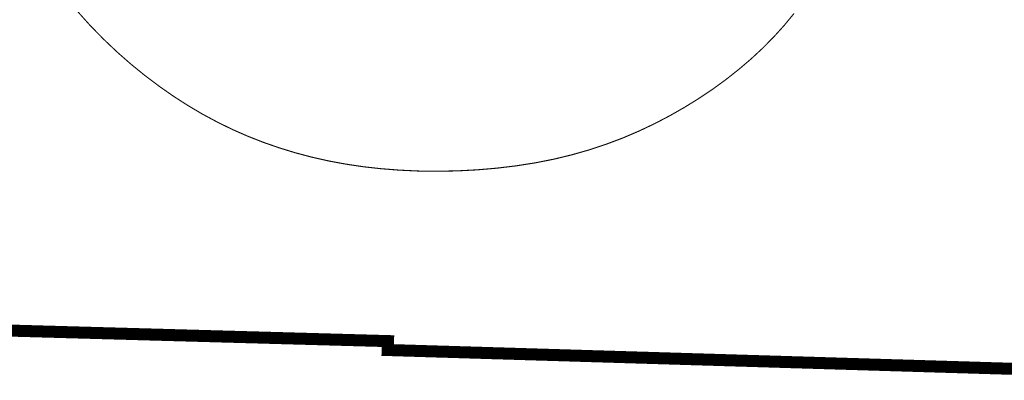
# Model space of a CAD drawing. Header units: feet. Extents: x 7.6 to 16.1, y -7.1 to 3.9.
# Tile 1 of 9: x 10.955 to 12.867, y -3.065 to -2.364. Entities that reach past the tile are written whole.
import ezdxf

# ---------------------------------------------------------------- set-up
doc = ezdxf.new("R2010")
doc.units = ezdxf.units.FT
doc.header["$MEASUREMENT"] = 0
doc.layers.add('BELMONT-BORDER', color=7, linetype='CONTINUOUS')
doc.layers.add('FACE', color=7, linetype='CONTINUOUS')

msp = doc.modelspace()

# ---------------------------------------------------------------- linework, layer by layer
at = {"layer": 'BELMONT-BORDER', "const_width": 0.0234}
msp.add_lwpolyline([(9.9093, -2.9396), (10.7919, -2.9528), (10.7915, -2.9645), (11.6701, -2.989), (11.6695, -3.0063), (13.2355, -3.0535)], dxfattribs=at)
at = {"layer": 'FACE', "const_width": 0.0021}
msp.add_lwpolyline([(11.0651, -2.3455), (11.0907, -2.3742), (11.1169, -2.4011), (11.1436, -2.4265), (11.1707, -2.4503), (11.1981, -2.4726), (11.2258, -2.4935), (11.2536, -2.5129), (11.2817, -2.531), (11.3101, -2.5478), (11.3388, -2.5632), (11.368, -2.5775), (11.3976, -2.5905), (11.4278, -2.6024), (11.4585, -2.6131), (11.4898, -2.6227), (11.5217, -2.6312), (11.5544, -2.6386), (11.5878, -2.6448), (11.6219, -2.6499), (11.6569, -2.6538), (11.6928, -2.6566), (11.7296, -2.6583), (11.767, -2.6587), (11.8048, -2.658), (11.8428, -2.656), (11.8807, -2.6528), (11.9183, -2.6483), (11.9553, -2.6425), (11.9915, -2.6354), (12.0266, -2.6269), (12.0607, -2.6172), (12.0938, -2.6062), (12.1259, -2.5941), (12.157, -2.5808), (12.1873, -2.5665), (12.2167, -2.5511), (12.2452, -2.5349), (12.273, -2.5177), (12.2999, -2.4997), (12.3259, -2.4808), (12.3508, -2.4611), (12.3748, -2.4407), (12.3976, -2.4195), (12.4192, -2.3976), (12.4396, -2.3751), (12.4587, -2.3518)], dxfattribs=at)

doc.saveas('drawing.dxf')
